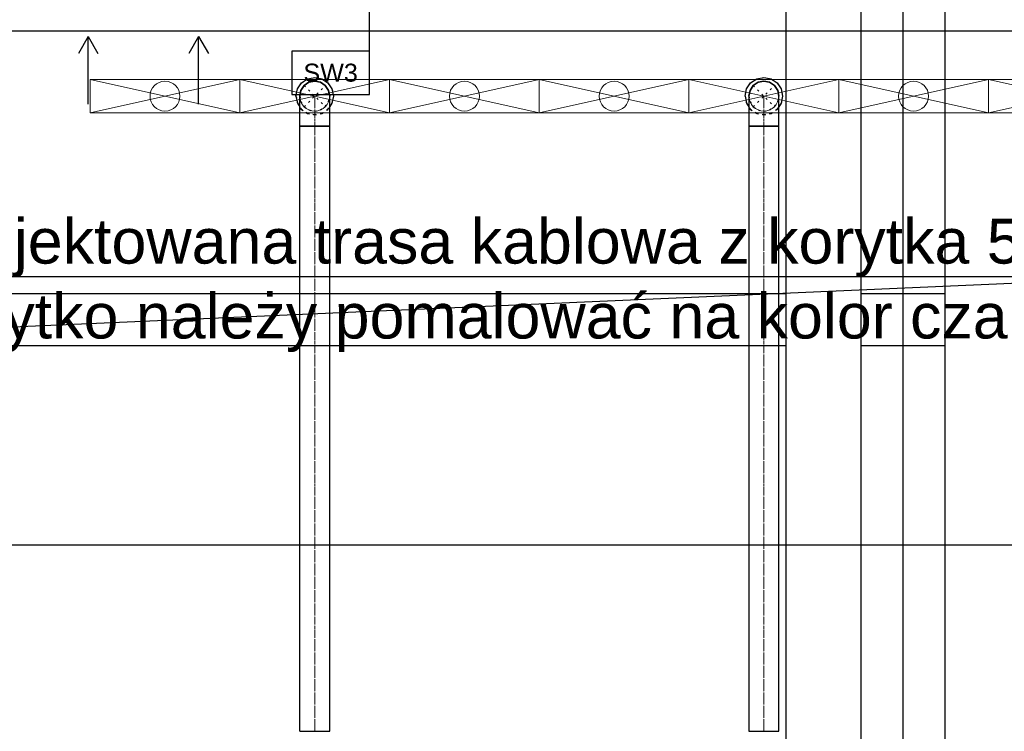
# Model space of a CAD drawing. Header units: centimetres. Extents: x -149939 to 48626, y -46000 to 152985.
# Tile 84 of 256: x -52439 to -45862, y 69755 to 74507. Entities that reach past the tile are written whole.
import ezdxf
from ezdxf import colors
from ezdxf.entities.mleader import LeaderData, LeaderLine
from ezdxf.math import Vec2, Vec3

# ---------------------------------------------------------------- set-up
doc = ezdxf.new("R2010")
doc.units = ezdxf.units.CM
doc.header["$LTSCALE"] = 50
for name, pattern in [('CADVENT_CENTERLINE', [9.9, 7.4, -1, 0.5, -1]), ('CADVENT_HIDDEN', [0.8, 0.25, -0.55]), ('Kondygnacja  -0_5$0$HIDDEN', [9.525, 6.35, -3.175]), ('Kondygnacja  -0_5$0$HIDDEN2', [4.7625, 3.175, -1.5875]), ('Osie rzutów$0$DASHDOT2', [12.7, 6.35, -3.175, 0, -3.175])]:
    doc.linetypes.add(name, pattern=pattern)
for name, color, linetype in [('01-103-Went PP_poziom-0_5$0$L_Nawiew', 7, 'Continuous'), ('bgde-nawiewDETAILS', 1, 'Continuous'), ('bgde-nawiewEXP', 7, 'Continuous'), ('bgde-nawiewHIDDEN', 250, 'Continuous'), ('bgde_AJ_strzałki', 7, 'Continuous'), ('Kondygnacja  -0_5$0$ARCH_INFO_OPISY_PRZEGRODY', 8, 'Continuous'), ('Kondygnacja  -0_5$0$ARCH_KONSTR_POWYŻEJ RZUTU', 8, 'Kondygnacja  -0_5$0$HIDDEN'), ('Kondygnacja  -0_5$0$ARCH_KONSTR_POWYŻEJ RZUTU_IST', 8, 'Kondygnacja  -0_5$0$HIDDEN2'), ('Osie rzutów$0$ARCH_INFO_OSIE_IST', 8, 'Osie rzutów$0$DASHDOT2'), ('Osie rzutów$0$ARCH_INFO_OSIE_OPISY_IST', 8, 'Continuous')]:
    doc.layers.add(name, color=color, linetype=linetype)
for name, color, linetype, lineweight in [('bgde-nawiewCEN', 7, 'Continuous', 13), ('bgde_nawiewnik', 11, 'Continuous', 5), ('RFCU', 6, 'Continuous', 30)]:
    doc.layers.add(name, color=color, linetype=linetype, lineweight=lineweight)
doc.styles.add('Kondygnacja  -0_5$0$Arial', font='ARIAL.TTF')

# ---------------------------------------------------------------- blocks, each defined once
blk = doc.blocks.new('Osie rzutów')
at = {"layer": 'Osie rzutów$0$ARCH_INFO_OSIE_IST', "ltscale": 10}
for p, q in [((7460, 12510), (7460, 4623.26)), ((4436.04, 11600), (13655, 11600))]:
    blk.add_line(p, q, dxfattribs=at)
blk = doc.blocks.new('Kondygnacja  -0_5$0$konstrukcja istniejąca -0.5')
at = {"layer": 'Kondygnacja  -0_5$0$ARCH_KONSTR_POWYŻEJ RZUTU_IST', "ltscale": 10}
blk.add_line((7432, 12175), (7432, 11025), dxfattribs=at)
for points in [[(7382, 11025), (7382, 12175)], [(7488, 12175), (7488, 11025)], [(7382, 11732.89), (6338.46, 11732.89), (6338.46, 11767.89), (7382, 11767.89)], [(7432, 11767.89), (7488, 11767.89)], [(7488, 11732.89), (7432, 11732.89)]]:
    blk.add_lwpolyline(points, dxfattribs=at)
blk = doc.blocks.new('A$C066D7839')
at = {"layer": 'bgde_nawiewnik', "color": 7}
for p, q in [((-50, -11.15), (-50, 11.15)), ((-50, 11.15), (50, 11.15)), ((-50, -11.15), (50, 11.15)), ((50, -11.15), (-50, 11.15)), ((50, 11.15), (50, -11.15)), ((50, -11.15), (-50, -11.15))]:
    blk.add_line(p, q, dxfattribs=at)
blk.add_circle((0, 0), 10, dxfattribs=at)
blk = doc.blocks.new('strzałki2')
at = {"layer": 'bgde_AJ_strzałki'}
for p, q in [((0, 686.6), (-64.9, 574.6, 1393)), ((0, 236.6), (0, 686.6)), ((0, 686.6), (64.9, 574.6, 1393))]:
    blk.add_line(p, q, dxfattribs=at)

msp = doc.modelspace()

# ---------------------------------------------------------------- linework, layer by layer
at = {"layer": 'bgde-nawiewCEN', "linetype": 'CADVENT_CENTERLINE', "ltscale": 0.06}
for p, q in [((-50468.407, 73796.017), (-50468.407, 73996.017)), ((-47468.407, 73796.017), (-47468.407, 73996.017)), ((-50468.407, 69755.022), (-50468.407, 73796.017)), ((-47468.407, 69755.022), (-47468.407, 73796.017))]:
    msp.add_line(p, q, dxfattribs=at)
at = {"layer": 'bgde-nawiewDETAILS', "linetype": 'CADVENT_HIDDEN'}
for p, q in [((-50539.118, 73925.307), (-50397.697, 74066.728)), ((-50539.118, 74066.728), (-50397.697, 73925.307)), ((-47539.118, 73925.307), (-47397.697, 74066.728)), ((-47539.118, 74066.728), (-47397.697, 73925.307))]:
    msp.add_line(p, q, dxfattribs=at)
at = {"layer": 'bgde-nawiewEXP', "linetype": 'Continuous'}
for points in [[(-50593.407, 73996.017), (-50583.892, 74043.853), (-50556.796, 74084.406), (-50516.243, 74111.502), (-50468.407, 74121.017), (-50420.572, 74111.502), (-50380.019, 74084.406), (-50352.922, 74043.853), (-50343.407, 73996.017), (-50352.922, 73948.182), (-50368.407, 73925.007)], [(-47593.407, 73996.017), (-47583.892, 74043.853), (-47556.796, 74084.406), (-47516.243, 74111.502), (-47468.407, 74121.017), (-47420.572, 74111.502), (-47380.019, 74084.406), (-47352.922, 74043.853), (-47343.407, 73996.017), (-47352.922, 73948.182), (-47368.407, 73925.007)], [(-50568.407, 69755.023), (-50368.407, 69755.023), (-50368.407, 73796.017), (-50568.407, 73796.017), (-50568.407, 73996.017), (-50560.795, 74034.286), (-50539.118, 74066.728), (-50506.676, 74088.405), (-50468.407, 74096.017), (-50430.139, 74088.405), (-50397.697, 74066.728), (-50376.019, 74034.286), (-50368.407, 73996.017), (-50376.019, 74034.286), (-50397.697, 74066.728), (-50430.139, 74088.405), (-50468.407, 74096.017), (-50506.676, 74088.405), (-50539.118, 74066.728), (-50560.795, 74034.286), (-50568.407, 73996.017)], [(-47568.407, 73996.017), (-47560.795, 74034.286), (-47539.118, 74066.728), (-47506.676, 74088.405), (-47468.407, 74096.017), (-47430.139, 74088.405), (-47397.697, 74066.728), (-47376.019, 74034.286), (-47368.407, 73996.017)], [(-50593.407, 73996.017), (-50583.892, 73948.182), (-50568.407, 73925.007)], [(-50568.407, 69755.023), (-50568.407, 73796.017), (-50368.407, 73796.017), (-50368.407, 73996.017)], [(-47593.407, 73996.017), (-47583.892, 73948.182), (-47568.407, 73925.007)]]:
    msp.add_lwpolyline(points, dxfattribs=at)
for points in [[(-47568.407, 73796.017), (-47368.407, 73796.017), (-47368.407, 73996.017), (-47376.019, 74034.286), (-47397.697, 74066.728), (-47430.139, 74088.405), (-47468.407, 74096.017), (-47506.676, 74088.405), (-47539.118, 74066.728), (-47560.795, 74034.286), (-47568.407, 73996.017), (-47568.407, 73835.035)], [(-47568.407, 69755.023), (-47368.407, 69755.023), (-47368.407, 73796.017), (-47568.407, 73796.017)]]:
    msp.add_lwpolyline(points, close=True, dxfattribs=at)
at = {"layer": 'bgde-nawiewHIDDEN', "linetype": 'CADVENT_HIDDEN'}
for points in [[(-50593.407, 73996.017), (-50583.892, 74043.853), (-50556.796, 74084.406), (-50516.243, 74111.502), (-50468.407, 74121.017), (-50420.572, 74111.502), (-50380.019, 74084.406), (-50352.922, 74043.853), (-50343.407, 73996.017), (-50352.922, 73948.182), (-50380.019, 73907.629), (-50420.572, 73880.532), (-50468.407, 73871.017), (-50516.243, 73880.532), (-50556.796, 73907.629), (-50516.243, 73880.532), (-50468.407, 73871.017), (-50420.572, 73880.532), (-50380.019, 73907.629), (-50368.407, 73925.007)], [(-47593.407, 73996.017), (-47583.892, 74043.853), (-47556.796, 74084.406), (-47516.243, 74111.502), (-47468.407, 74121.017), (-47420.572, 74111.502), (-47380.019, 74084.406), (-47352.922, 74043.853), (-47343.407, 73996.017), (-47352.922, 73948.182), (-47380.019, 73907.629), (-47420.572, 73880.532), (-47468.407, 73871.017), (-47516.243, 73880.532), (-47556.796, 73907.629), (-47516.243, 73880.532), (-47468.407, 73871.017), (-47420.572, 73880.532), (-47380.019, 73907.629), (-47368.407, 73925.007)], [(-50593.407, 73996.017), (-50583.892, 73948.182), (-50556.796, 73907.629), (-50568.407, 73925.007)], [(-50568.407, 73996.017), (-50560.795, 73957.749), (-50539.118, 73925.307), (-50506.676, 73903.629), (-50468.407, 73896.017), (-50430.139, 73903.629), (-50397.697, 73925.307), (-50376.019, 73957.749), (-50368.407, 73996.017)], [(-47593.407, 73996.017), (-47583.892, 73948.182), (-47556.796, 73907.629), (-47568.407, 73925.007)], [(-47568.407, 73996.017), (-47560.795, 73957.749), (-47539.118, 73925.307), (-47506.676, 73903.629), (-47468.407, 73896.017), (-47430.139, 73903.629), (-47397.697, 73925.307), (-47376.019, 73957.749), (-47368.407, 73996.017)]]:
    msp.add_lwpolyline(points, dxfattribs=at)
at = {"layer": 'Kondygnacja  -0_5$0$ARCH_INFO_OPISY_PRZEGRODY'}
msp.add_lwpolyline([(-50102.075, 74296.059), (-50102.075, 75010.338)], dxfattribs=at)
msp.add_lwpolyline([(-50622.075, 74008.059), (-50102.075, 74008.059), (-50102.075, 74296.059), (-50622.075, 74296.059), (-50622.075, 74008.059)], close=True, dxfattribs=at)
at = {"layer": 'RFCU', "color": 94}
msp.add_line((-27970, 74430), (-55380, 74430), dxfattribs=at)

# ---------------------------------------------------------------- block references
at = {"layer": '01-103-Went PP_poziom-0_5$0$L_Nawiew', "xscale": 10, "yscale": 10, "zscale": 10}
for p in [(-51468.405, 73996.017, 1117.041), (-50468.405, 73996.017, 1117.041), (-49468.405, 73996.017, 1117.041), (-48468.405, 73996.017, 1117.041), (-47468.405, 73996.017, 1117.041), (-46468.405, 73996.017, 1117.041), (-45468.405, 73996.017, 1117.041)]:
    msp.add_blockref('A$C066D7839', p, dxfattribs=at)
at = {"layer": 'bgde_AJ_strzałki', "xscale": -1}
for p in [(-51981.129, 73706.756, 1010), (-51243.598, 73706.756, 1010)]:
    msp.add_blockref('strzałki2', p, dxfattribs=at)
at = {"layer": 'Kondygnacja  -0_5$0$ARCH_KONSTR_POWYŻEJ RZUTU', "xscale": 10, "yscale": 10, "zscale": 10}
msp.add_blockref('Kondygnacja  -0_5$0$konstrukcja istniejąca -0.5', (-121140, -45000), dxfattribs=at)
at = {"layer": 'Osie rzutów$0$ARCH_INFO_OSIE_OPISY_IST', "color": 30, "xscale": 10, "yscale": 10, "zscale": 10}
msp.add_blockref('Osie rzutów', (-121140, -45000), dxfattribs=at)

# ---------------------------------------------------------------- texts
at = {"layer": 'Kondygnacja  -0_5$0$ARCH_INFO_OPISY_PRZEGRODY', "insert": (-50362.075, 74152.059), "char_height": 120, "width": 520, "attachment_point": 5, "style": 'Kondygnacja  -0_5$0$Arial'}
msp.add_mtext('SW3', dxfattribs=at)

# ---------------------------------------------------------------- leaders
at = {"layer": 'RFCU', "color": 94, "lineweight": 0}
ml = msp.add_multileader_mtext('Standard', dxfattribs=at)
ml.set_content('{\\fArial CE|b0|i0|c238|p34;\\C94;Projektowana trasa kablowa z korytka 50mm\\Pkorytko należy pomalować na kolor czarny}')
ml.set_leader_properties()
ml.build(insert=Vec2(0, 0))
ml.multileader.update_dxf_attribs({"text_right_attachment_type": 6, "dogleg_length": 0.36, "arrow_head_size": 320})
ctx = ml.context
ctx.base_point, ctx.char_height, ctx.arrow_head_size, ctx.plane_origin = Vec3(-53132, 72983.342, 0), 300, 320, Vec3(-51300.606, 69978.693, 0)
ctx.right_attachment = 6
notes = []
notes.append((ctx, [(1, (1, 1, 0), (-44871.296, 72788.629, 0), (-1, 0), 0.36, [(0, [(-55380, 72328.947, 0)], 0, []), (1, [(-43673.25, 74430, 0)], 0, [])])]))
ctx.mtext.insert, ctx.mtext.flow_direction = Vec3(-53130, 73178.056, 0), 5
for ctx, leaders in notes:
    for number, flags, end, landing, length, lines in leaders:
        leader = LeaderData()
        leader.index, (leader.has_last_leader_line, leader.has_dogleg_vector, leader.attachment_direction) = number, flags
        leader.last_leader_point, leader.dogleg_vector, leader.dogleg_length = Vec3(end), Vec3(landing), length
        for number, points, colour, breaks in lines:
            line = LeaderLine()
            line.index, line.vertices, line.color, line.breaks = number, Vec3.list(points), colors.encode_raw_color(colour), breaks
            leader.lines.append(line)
        ctx.leaders.append(leader)

doc.saveas('drawing.dxf')
